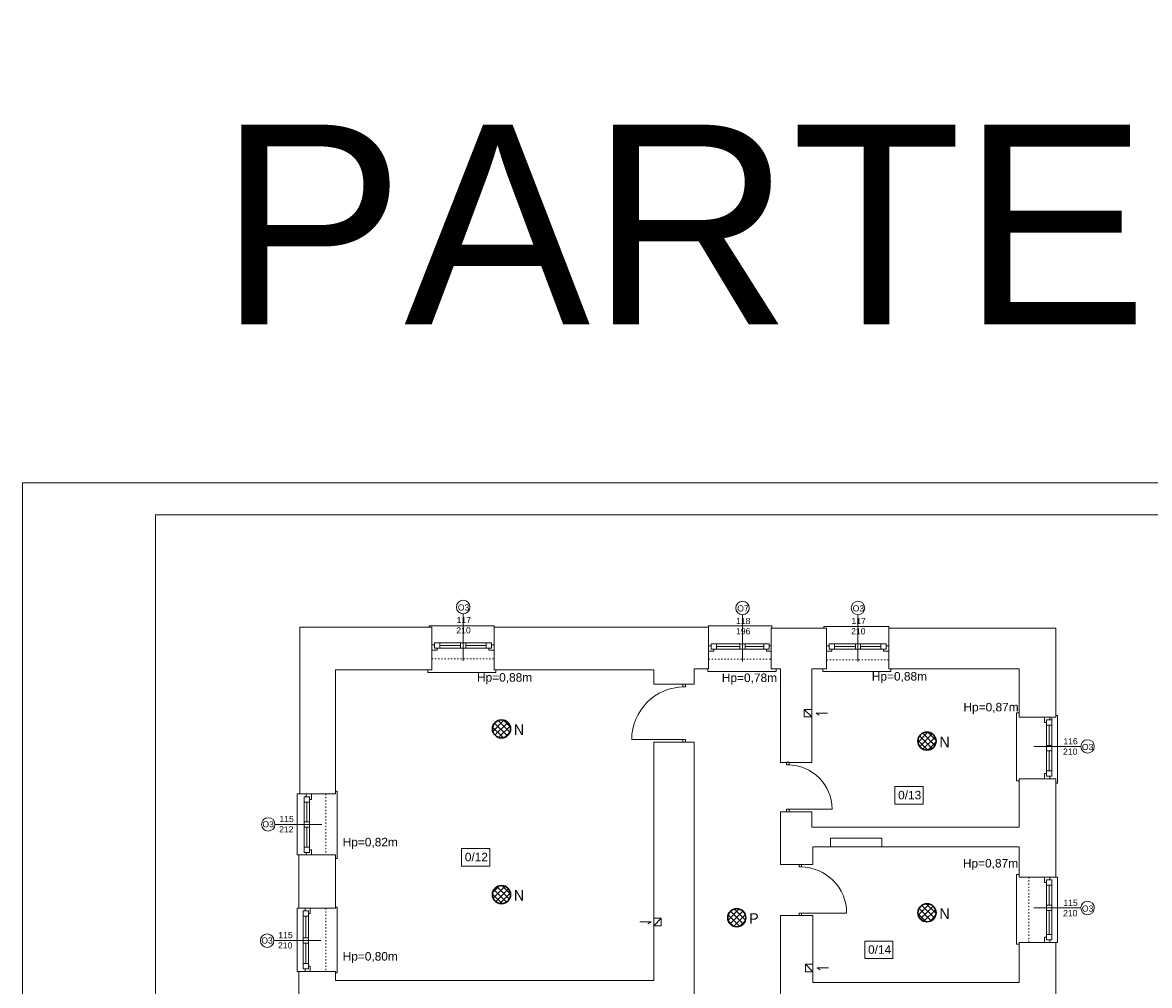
# Model space of a CAD drawing. Header units: centimetres. Extents: x 74448 to 96987, y -37016 to -10817.
# Tile 84 of 174: x 74456 to 76574, y -29197 to -27387. Entities that reach past the tile are written whole.
import ezdxf

# ---------------------------------------------------------------- set-up
doc = ezdxf.new("R2010")
doc.units = ezdxf.units.CM
doc.header["$LTSCALE"] = 0.02
doc.linetypes.add('ACAD_ISO03W100', pattern=[30, 12, -18])
doc.layers.get('0').update_dxf_attribs({"color": 8, "lineweight": 13})
for name, color, linetype, lineweight in [('_AUDIO', 7, 'Continuous', 18), ('_pk_tabelka', 7, 'Continuous', 15), ('ei30', 8, 'Continuous', 13), ('koncepcja', 8, 'Continuous', 13), ('LINIE PRZEKROJOWE', 8, 'Continuous', 13), ('OPISY', 8, 'Continuous', 13), ('stolarka', 8, 'Continuous', 13), ('WIDOK', 8, 'Continuous', 13)]:
    doc.layers.add(name, color=color, linetype=linetype, lineweight=lineweight)
doc.layers.add('_AUDIO 2', color=7, linetype='Continuous')
doc.styles.get("Standard").update_dxf_attribs({"font": 'arial.ttf', "height": 12})
doc.styles.add('Tomasz_W legenda', font='TCM_____.TTF')
pattern_1 = [(45, (-5798.748, -5798.748), (-5.6126601, 5.6126601), []), (135, (-5798.748, -5798.748), (-5.6126601, -5.6126601), [])]

# ---------------------------------------------------------------- blocks, each defined once
blk = doc.blocks.new('*U3')
at = {"layer": 'stolarka', "transparency": 33554684}
blk.add_lwpolyline([(5, 0), (5, 95)], dxfattribs=at)
for points in [[(0, 2.5), (0, -2.5), (5, -2.5), (5, 2.5)], [(100, -2.5), (105, -2.5), (105, 2.5), (100, 2.5)]]:
    blk.add_lwpolyline(points, close=True, dxfattribs=at)
blk.add_arc((5, 0), 95, 0, 90, dxfattribs=at)
blk = doc.blocks.new('*U7')
at = {"layer": 'stolarka', "transparency": 33554684}
blk.add_lwpolyline([(5, 0), (5, 80)], dxfattribs=at)
for points in [[(0, 2.5), (0, -2.5), (5, -2.5), (5, 2.5)], [(85, -2.5), (90, -2.5), (90, 2.5), (85, 2.5)]]:
    blk.add_lwpolyline(points, close=True, dxfattribs=at)
blk.add_arc((5, 0), 80, 0, 90, dxfattribs=at)

msp = doc.modelspace()

# ---------------------------------------------------------------- hatches: boundary and pattern name
at = {"layer": '_AUDIO'}
h = msp.add_hatch(dxfattribs=at)
h.set_pattern_fill('ANSI37', color=256, scale=2.5)
h.set_pattern_definition(pattern_1)
h.paths.add_polyline_path([(75372.9, -28714.5, 1), (75338.9, -28714.5, 1)])
h = msp.add_hatch(dxfattribs=at)
h.set_pattern_fill('ANSI37', color=256, scale=2.5)
h.set_pattern_definition(pattern_1)
h.paths.add_polyline_path([(76172.7, -28737.5, 1), (76138.7, -28737.5, 1)])
h = msp.add_hatch(dxfattribs=at)
h.set_pattern_fill('ANSI37', color=256, scale=2.5)
h.set_pattern_definition(pattern_1)
h.paths.add_polyline_path([(75372.9, -29026, 1), (75338.9, -29026, 1)])
h = msp.add_hatch(dxfattribs=at)
h.set_pattern_fill('ANSI37', color=256, scale=2.5)
h.set_pattern_definition(pattern_1)
h.paths.add_polyline_path([(76172.7, -29060.2, 1), (76138.7, -29060.2, 1)])
at = {"layer": '_AUDIO 2'}
h = msp.add_hatch(dxfattribs=at)
h.set_pattern_fill('ANSI37', color=256, scale=2.5)
h.set_pattern_definition(pattern_1)
h.paths.add_polyline_path([(75815.1, -29069.4, 1), (75781.1, -29069.4, 1)])

# ---------------------------------------------------------------- linework, layer by layer
for points in [[(75219.9, -28523.7), (75219.9, -28520.5), (75341.9, -28520.5), (75341.9, -28523.5)], [(75745, -28523.5), (75745, -28520.8), (75864, -28520.8), (75864, -28525.5)], [(75962, -28525.5), (75962, -28522.3), (76084, -28522.3), (76084, -28525.3)], [(75217.5, -28603.5), (75217.5, -28603.5), (75217.5, -28608.5), (75340.5, -28608.5), (75345.5, -28608.5), (75345.5, -28603.5)], [(75744, -28601.5), (75744, -28601.5), (75744, -28606.5), (75867, -28606.5), (75872, -28606.5), (75872, -28601.5)], [(75959.6, -28601.5), (75959.6, -28601.5), (75959.6, -28606.5), (76082.6, -28606.5), (76087.6, -28606.5), (76087.6, -28601.5)], [(75968.5, -28684.8), (75947.3, -28684.8), (75953.1, -28688.5)], [(76329.1, -28689.5), (76329.1, -28684.5), (76324.1, -28684.5), (76324.1, -28811.5), (76324.1, -28812.1), (76329.1, -28812.1)], [(76398.1, -28689.5), (76401.1, -28689.5), (76401.1, -28816.5), (76398.1, -28816.5)], [(74975, -28951.5), (74972, -28951.5), (74972, -28836.5), (74977, -28836.5)], [(75044, -28958), (75046.9, -28958), (75046.9, -28836.9), (75046.9, -28831.8), (75044, -28831.8)], [(76329.1, -28993.1), (76329.1, -28988.1), (76324.1, -28988.1), (76324.1, -29115.1), (76324.1, -29119.3), (76329.1, -29119.3)], [(76398.1, -28993.1), (76401.1, -28993.1), (76401.1, -29116.1), (76398.1, -29116.1)], [(74975, -29170.5), (74972, -29170.5), (74972, -29051.5), (74975, -29051.5)], [(75044, -29172.9), (75046.9, -29172.9), (75046.9, -29051.9), (75046.9, -29049.5), (75044, -29049.5)], [(75615.7, -29077.2), (75637, -29077.2), (75631.1, -29080.9)], [(75970.5, -29163.8), (75949.3, -29163.8), (75955.1, -29167.5)]]:
    msp.add_lwpolyline(points)
at = {"layer": '_AUDIO', "lineweight": 30}
for centre in [(75355.9, -28714.5), (76155.7, -28737.5), (75355.9, -29026), (76155.7, -29060.2)]:
    msp.add_circle(centre, 17, dxfattribs=at)
at = {"layer": '_AUDIO 2', "lineweight": 30}
msp.add_circle((75798.1, -29069.4), 17, dxfattribs=at)
at = {"layer": '_pk_tabelka', "color": 7, "ltscale": 3}
for p, q in [((82865.7, -28252.2), (74455.7, -28252.2)), ((74455.7, -28252.2), (74455.7, -32452.2)), ((82805.7, -28312.2), (74705.7, -28312.2)), ((74705.7, -28312.2), (74705.7, -32392.2))]:
    msp.add_line(p, q, dxfattribs=at)
at = {"layer": 'LINIE PRZEKROJOWE'}
for points in [[(74977, -28599.5), (74977, -28523.5), (75224.9, -28523.5)], [(75219.9, -28603.5), (75224.9, -28603.5), (75224.9, -28523.5)], [(75341.9, -28603.5), (75341.9, -28523.5)], [(75341.9, -28523.5), (75602, -28523.5)], [(75745, -28523.5), (75602, -28523.5)], [(75718, -28601.5), (75745, -28601.5), (75745, -28523.5)], [(75863, -28601.5), (75863, -28525.5)], [(75942, -28525.5), (75863, -28525.5)], [(75930, -28525.5), (75967, -28525.5)], [(75962, -28601.5), (75967, -28601.5), (75967, -28525.5)], [(76084, -28525.3), (76322.1, -28525.3), (76398.1, -28525.3), (76398.1, -28692.5)], [(76084, -28601.5), (76084, -28525.3)], [(74977, -28599.5), (74977, -28836.5)], [(75224.9, -28603.5), (75044, -28603.5), (75044, -28836.5)], [(75642, -28630.5), (75642, -28603.5), (75341.9, -28603.5)], [(75642, -28603.5), (75642, -28630.5), (75718, -28630.5)], [(75718, -28630.5), (75718, -28601.5)], [(75744, -28612.5), (75744, -28612.5)], [(75744, -28612.5), (75744, -28612.5)], [(75744, -28612.5), (75744, -28612.5)], [(75744, -28612.5), (75744, -28612.5)], [(75863, -28601.5), (75880.1, -28601.5)], [(75880.1, -28601.5), (75880.1, -28777.5), (75939.1, -28777.5)], [(75939.1, -28777.5), (75939.1, -28601.5), (75962, -28601.5)], [(76084, -28601.5), (76329.1, -28601.5)], [(76329.1, -28601.5), (76329.1, -28692.5)], [(75939.1, -28645.5), (75939.1, -28696)], [(75939.1, -28678), (75925.1, -28678), (75925.1, -28692), (75939.1, -28692)], [(75925.1, -28678), (75939.1, -28692)], [(76398.1, -28692.5), (76329.1, -28692.5)], [(75642, -29187.5), (75642, -28739.5)], [(75718, -28739.5), (75642, -28739.5)], [(75718, -29363.4), (75718, -28739.5)], [(76398.1, -28808.5), (76329.1, -28808.5), (76329.1, -28841.1)], [(76398.1, -28808.5), (76398.1, -28993.1)], [(75044, -28836.5), (74977, -28836.5)], [(76329.1, -28841.1), (76329.1, -28899.5)], [(75880.1, -28870.4), (75939.1, -28870.4)], [(75880.1, -28870.4), (75880.1, -28969.4), (75941.1, -28969.4)], [(75939.1, -28899.5), (75939.1, -28870.4)], [(76329.1, -28899.5), (75939.1, -28899.5)], [(75941.1, -28936.1), (75974.1, -28936.1), (75974.1, -28920.1)], [(75974.1, -28920.1), (76071.1, -28920.1), (76071.1, -28936.1)], [(74975, -28951.5), (74975, -29051.5)], [(75044, -28998.5), (75044, -28951.5), (74975, -28951.5)], [(75941.1, -28969.4), (75941.1, -28936.1)], [(75974.1, -28936.1), (75941.6, -28936.1)], [(76329.1, -28956.5), (76329.1, -28936.1), (76071.1, -28936.1)], [(75044, -28955.5), (75044, -28998.5)], [(76329.1, -28956.5), (76329.1, -28993.1), (76398.1, -28993.1)], [(75044, -28998.5), (75044, -29051.5), (74975, -29051.5)], [(75044, -28998.5), (75044, -29051.5)], [(75642, -29070.4), (75656, -29070.4), (75656, -29084.4), (75642, -29084.4)], [(75656, -29070.4), (75642, -29084.4)], [(75880.1, -29065.4), (75941.1, -29065.4)], [(75880.1, -29065.4), (75880.1, -29379.4)], [(75941.1, -29191.1), (75941.1, -29065.4)], [(76329.1, -29191.1), (76329.1, -29116.1)], [(76329.1, -29116.1), (76398.1, -29116.1)], [(76329.1, -29116.1), (76329.1, -29191.1)], [(76398.1, -29116.1), (76398.1, -29296.1)], [(75941.1, -29157), (75927.1, -29157), (75927.1, -29171), (75941.1, -29171)], [(75927.1, -29157), (75941.1, -29171)], [(74975, -29170.5), (74975, -29242.5)], [(75044, -29170.5), (74975, -29170.5)], [(75044, -29170.5), (75044, -29187.5)], [(75044, -29170.5), (75044, -29187.5)], [(75044, -29187.5), (75642, -29187.5)], [(76329.1, -29191.1), (75941.1, -29191.1)]]:
    msp.add_lwpolyline(points, dxfattribs=at)
at = {"layer": 'OPISY'}
for points in [[(75283.9, -28498.2), (75283.9, -28586.3)], [(75809, -28500), (75809, -28588.1)], [(76026, -28500), (76026, -28588.1)], [(76444.8, -28747.5), (76356.7, -28747.5)], [(74930.2, -28894.1), (75018.3, -28894.1)], [(76444.8, -29051.1), (76356.7, -29051.1)], [(74928.2, -29112.5), (75016.3, -29112.5)]]:
    msp.add_lwpolyline(points, dxfattribs=at)
for points in [[(76095.4, -28823.1), (76148.2, -28823.1), (76148.2, -28856.1), (76095.4, -28856.1)], [(75281, -28939.4), (75333.8, -28939.4), (75333.8, -28972.4), (75281, -28972.4)], [(76038.9, -29113.4), (76091.7, -29113.4), (76091.7, -29146.4), (76038.9, -29146.4)]]:
    msp.add_lwpolyline(points, close=True, dxfattribs=at)
for centre in [(75283.9, -28485.5), (75809, -28487.3), (76026, -28487.3), (76457.5, -28747.5), (74917.5, -28894.1), (76457.5, -29051.1), (74915.5, -29112.5)]:
    msp.add_circle(centre, 12.7, dxfattribs=at)
at = {"layer": 'stolarka'}
for points in [[(75229.9, -28556.6), (75224.9, -28556.6), (75224.9, -28566.6), (75234.9, -28566.6), (75234.9, -28563)], [(75329.9, -28553), (75234.9, -28553)], [(75329.9, -28563), (75234.9, -28563)], [(75278.9, -28558), (75239.9, -28558)], [(75326.9, -28558), (75288.9, -28558)], [(75331.9, -28563), (75331.9, -28566.6), (75341.9, -28566.6), (75341.9, -28556.6), (75336.9, -28556.6)], [(75750, -28558.4), (75745, -28558.4), (75745, -28568.4), (75755, -28568.4), (75755, -28564.8)], [(75859, -28554.8), (75760, -28554.8)], [(75804, -28559.8), (75760, -28559.8)], [(75859, -28564.8), (75760, -28564.8)], [(75849, -28559.8), (75814, -28559.8)], [(75854, -28564.8), (75854, -28568.4), (75863, -28568.4)], [(75863, -28558.4), (75859, -28558.4)], [(75972, -28558.4), (75967, -28558.4), (75967, -28568.4), (75977, -28568.4), (75977, -28564.8)], [(76072, -28554.8), (75977, -28554.8)], [(76072, -28564.8), (75977, -28564.8)], [(76021, -28559.8), (75982, -28559.8)], [(76069, -28559.8), (76031, -28559.8)], [(76074, -28564.8), (76074, -28568.4), (76084, -28568.4), (76084, -28558.4), (76079, -28558.4)], [(76380.1, -28702.5), (76376.4, -28702.5), (76376.4, -28692.5), (76386.4, -28692.5), (76386.4, -28697.5)], [(76380.1, -28697.5), (76380.1, -28801.5)], [(76390.1, -28694.5), (76390.1, -28798.5)], [(76385.1, -28707.5), (76385.1, -28745.5)], [(76385.1, -28755.5), (76385.1, -28793.5)], [(76386.4, -28803.5), (76386.4, -28808.5), (76376.4, -28808.5), (76376.4, -28798.5), (76380.1, -28798.5)], [(74985, -28947.1), (74985, -28843.1)], [(74988.6, -28842.1), (74988.6, -28836.5)], [(74998.6, -28836.5), (74998.6, -28847.1), (74995, -28847.1)], [(74995, -28947.1), (74995, -28843.1)], [(74990, -28889.1), (74990, -28852.1)], [(74990, -28937.1), (74990, -28899.1)], [(74995, -28942.1), (74998.6, -28942.1), (74998.6, -28951.5), (74988.6, -28951.5), (74988.6, -28947.1)], [(76380.1, -29003.1), (76376.4, -29003.1), (76376.4, -28993.1), (76386.4, -28993.1), (76386.4, -28998.1)], [(76380.1, -28998.1), (76380.1, -29102.1)], [(76385.1, -29008.1), (76385.1, -29046.1)], [(76390.1, -28998.1), (76390.1, -29102.1)], [(74986.6, -29056.5), (74986.6, -29051.5)], [(74996.6, -29051.5), (74996.6, -29061.5), (74993, -29061.5)], [(74993, -29161.5), (74993, -29057.5)], [(76385.1, -29056.1), (76385.1, -29101.1)], [(74983, -29165.5), (74983, -29061.5)], [(74988, -29107.5), (74988, -29066.5)], [(74988, -29155.5), (74988, -29117.5)], [(76386.4, -29111.1), (76386.4, -29116.1), (76376.4, -29116.1), (76376.4, -29106.1), (76380.1, -29106.1)], [(74993, -29160.5), (74996.6, -29160.5), (74996.6, -29170.5), (74986.6, -29170.5), (74986.6, -29165.5)]]:
    msp.add_lwpolyline(points, dxfattribs=at)
for points in [[(75239.9, -28553), (75229.9, -28553), (75229.9, -28563), (75239.9, -28563)], [(75288.9, -28553), (75278.9, -28553), (75278.9, -28563), (75288.9, -28563)], [(75336.9, -28553), (75326.9, -28553), (75326.9, -28563), (75336.9, -28563)], [(75760, -28554.8), (75750, -28554.8), (75750, -28564.8), (75760, -28564.8)], [(75814, -28554.8), (75804, -28554.8), (75804, -28564.8), (75814, -28564.8)], [(75859, -28554.8), (75849, -28554.8), (75849, -28564.8), (75859, -28564.8)], [(75982, -28554.8), (75972, -28554.8), (75972, -28564.8), (75982, -28564.8)], [(76031, -28554.8), (76021, -28554.8), (76021, -28564.8), (76031, -28564.8)], [(76079, -28554.8), (76069, -28554.8), (76069, -28564.8), (76079, -28564.8)], [(76390.1, -28697.5), (76390.1, -28707.5), (76380.1, -28707.5), (76380.1, -28697.5)], [(76390.1, -28745.5), (76390.1, -28755.5), (76380.1, -28755.5), (76380.1, -28745.5)], [(76390.1, -28793.5), (76390.1, -28803.5), (76380.1, -28803.5), (76380.1, -28793.5)], [(74985, -28852.1), (74985, -28842.1), (74995, -28842.1), (74995, -28852.1)], [(74985, -28899.1), (74985, -28889.1), (74995, -28889.1), (74995, -28899.1)], [(74985, -28947.1), (74985, -28937.1), (74995, -28937.1), (74995, -28947.1)], [(76390.1, -28998.1), (76390.1, -29008.1), (76380.1, -29008.1), (76380.1, -28998.1)], [(74983, -29066.5), (74983, -29056.5), (74993, -29056.5), (74993, -29066.5)], [(76390.1, -29046.1), (76390.1, -29056.1), (76380.1, -29056.1), (76380.1, -29046.1)], [(76390.1, -29101.1), (76390.1, -29111.1), (76380.1, -29111.1), (76380.1, -29101.1)], [(74983, -29117.5), (74983, -29107.5), (74993, -29107.5), (74993, -29117.5)], [(74983, -29165.5), (74983, -29155.5), (74993, -29155.5), (74993, -29165.5)]]:
    msp.add_lwpolyline(points, close=True, dxfattribs=at)
at = {"layer": 'WIDOK', "linetype": 'ACAD_ISO03W100', "ltscale": 10}
for points in [[(75224.9, -28582.7), (75341.9, -28582.7)], [(75745, -28583.5), (75864, -28583.5)], [(75967, -28584.5), (76084, -28584.5)], [(75026, -28836.5), (75026, -28951.5)], [(76347.1, -28993.1), (76347.1, -29116.1)], [(75026, -29051.5), (75026, -29170.5)]]:
    msp.add_lwpolyline(points, dxfattribs=at)
at = {"layer": 'WIDOK'}
msp.add_lwpolyline([(75974.1, -28936.1), (76071.1, -28936.1)], dxfattribs=at)

# ---------------------------------------------------------------- block references
at = {"layer": 'stolarka', "transparency": 33554684}
for name, p, xscale, yscale, zscale, rotation in [('*U3', (75699.3, -28739.5), 1.038095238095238, 1.038095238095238, 1.038095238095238, 90.00000000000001), ('*U7', (75894.1, -28870.4), -1.038095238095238, 1.038095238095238, 1.038095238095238, 270), ('*U3', (75917.8, -29065.4), -0.9142857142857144, 0.9142857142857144, 0.9142857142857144, 270)]:
    msp.add_blockref(name, p, dxfattribs=dict(at, xscale=xscale, yscale=yscale, zscale=zscale, rotation=rotation))

# ---------------------------------------------------------------- texts
at = {"layer": '_AUDIO', "char_height": 20, "width": 16.573, "attachment_point": 1, "style": 'Tomasz_W legenda'}
for insert in [(75379.2, -28706), (76179, -28729), (75379.2, -29017.5), (76179, -29051.7)]:
    msp.add_mtext('N', dxfattribs=dict(at, insert=insert))
at = {"layer": '_AUDIO 2', "insert": (75821.5, -29060.9), "char_height": 20, "width": 16.573, "attachment_point": 1, "style": 'Tomasz_W legenda'}
msp.add_mtext('P', dxfattribs=at)
at = {"layer": 'ei30', "char_height": 16, "width": 260.963, "attachment_point": 1, "rotation": 90}
for insert in [(75720.9, -30914.4), (75857.2, -30916.1)]:
    msp.add_mtext('\\pi217.82;EI30', dxfattribs=dict(at, insert=insert))
at = {"layer": 'koncepcja', "insert": (74823.8, -27578.8), "char_height": 375, "width": 18485.737, "attachment_point": 1}
msp.add_mtext('{\\fArial|b0|i0|c238|p34;PARTER}', dxfattribs=at)
at = {"layer": 'OPISY', "ltscale": 0.15}
for s, p in [('Hp=0,88m', (75309.9, -28625.7)), ('Hp=0,78m', (75770.1, -28626.4)), ('Hp=0,88m', (76052, -28623.7)), ('Hp=0,87m', (76224.2, -28681.6)), ('Hp=0,82m', (75057.4, -28935.3)), ('Hp=0,87m', (76223.2, -28975.1)), ('Hp=0,80m', (75057.4, -29150))]:
    msp.add_text(s, height=16, dxfattribs=at).set_placement(p)
at = {"layer": 'OPISY'}
for s, insert, char_height, width, attachment_point in [('\\pi-3.6114;O3', (75277.5, -28480.4), 11.574, 12.831, 1), ('\\pi-3.6114;O7', (75802.6, -28482.2), 11.574, 12.831, 1), ('\\pi-3.6114;O3', (76019.6, -28482.2), 11.574, 12.831, 1), ('\\pi-3.6114;O3', (76450.5, -28754.5), 11.574, 12.831, 7), ('{\\fArial|b0|i0|c238|p34;0/13}', (76101.4, -28831), 16, 260.963, 1), ('\\pi-3.6114;O3', (74910.1, -28899.8), 11.574, 12.831, 7), ('{\\fArial|b0|i0|c238|p34;0/12}', (75287, -28947.3), 16, 260.963, 1), ('\\pi-3.6114;O3', (76450.5, -29058.2), 11.574, 12.831, 7), ('\\pi-3.6114;O3', (74908.1, -29118.2), 11.574, 12.831, 7), ('{\\fArial|b0|i0|c238|p34;0/14}', (76044.9, -29121.3), 16, 260.963, 1)]:
    msp.add_mtext(s, dxfattribs=dict(at, insert=insert, char_height=char_height, width=width, attachment_point=attachment_point))
at = {"layer": 'stolarka', "char_height": 11.574, "width": 12.831}
for s, insert, attachment_point in [('\\pi-5.8259;117 \\P\\pi-6.4496;210', (75277.5, -28504.2), 1), ('\\pi-5.8378;118\\P\\pi-5.822;196', (75802.6, -28505.9), 1), ('\\pi-5.8259;117 \\P\\pi-6.4496;210', (76019.6, -28505.9), 1), ('\\pi-5.822;116\\P\\pi-6.4496;210', (76417.9, -28763.1), 7), ('\\pi-5.8694;115\\P\\pi-6.4102;212', (74944.3, -28909), 7), ('\\pi-5.8694;115\\P\\pi-6.4496;210', (76417.9, -29066.8), 7), ('\\pi-5.8694;115\\P\\pi-6.4496;210', (74942.3, -29127.4), 7)]:
    msp.add_mtext(s, dxfattribs=dict(at, insert=insert, attachment_point=attachment_point))

doc.saveas('drawing.dxf')
